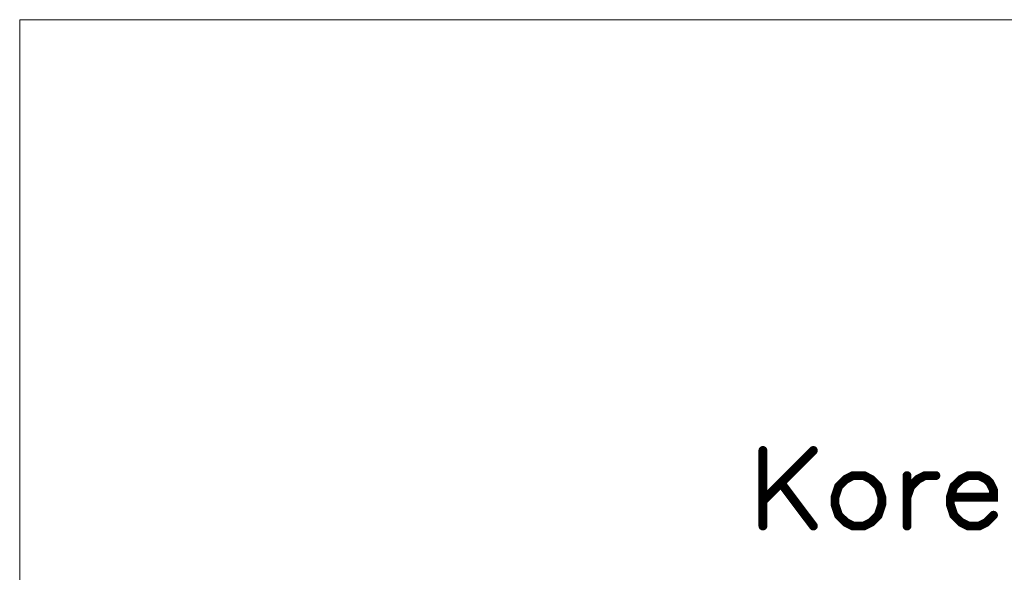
# Model space of a CAD drawing. Header units: millimetres. Extents: x 4497 to 13960, y 12291 to 16372.
# Tile 212 of 217: x 13506 to 13629, y 13081 to 13150. Entities that reach past the tile are written whole.
import ezdxf

# ---------------------------------------------------------------- set-up
doc = ezdxf.new("R2010")
doc.units = ezdxf.units.MM
doc.header["$LTSCALE"] = 0.8
doc.layers.get('0').update_dxf_attribs({"linetype": 'CONTINUOUS', "lineweight": 0})

# ---------------------------------------------------------------- blocks, each defined once
blk = doc.blocks.new('SMOOTH_0$064516')
at = {"const_width": 0.0323}
blk.add_lwpolyline([(-0.0161, 0, 1), (0.0161, 0, 1)], format="xyb", close=True, dxfattribs=at)
blk = doc.blocks.new('logo')
at = {"color": 7, "const_width": 0.859}
for points in [[(-3519.273, 5311.965), (-3524.159, 5307.079)], [(-3524.159, 5311.965), (-3524.159, 5304.641)], [(-3515.434, 5309.527), (-3516.13, 5309.175), (-3516.834, 5308.479), (-3517.178, 5307.431), (-3517.178, 5306.736), (-3516.834, 5305.688), (-3516.13, 5304.993), (-3515.434, 5304.641), (-3514.387, 5304.641), (-3513.691, 5304.993), (-3512.996, 5305.688), (-3512.644, 5306.736), (-3512.644, 5307.431), (-3512.996, 5308.479), (-3513.691, 5309.175), (-3514.387, 5309.527), (-3515.434, 5309.527)], [(-3510.205, 5307.431), (-3509.853, 5308.479), (-3509.157, 5309.175), (-3508.462, 5309.527), (-3507.414, 5309.527)], [(-3510.205, 5309.527), (-3510.205, 5304.641)], [(-3506.014, 5307.431), (-3501.833, 5307.431), (-3501.833, 5308.127), (-3502.176, 5308.823), (-3502.528, 5309.175), (-3503.224, 5309.527), (-3504.271, 5309.527), (-3504.967, 5309.175), (-3505.671, 5308.479), (-3506.014, 5307.431), (-3506.014, 5306.736), (-3505.671, 5305.688), (-3504.967, 5304.993), (-3504.271, 5304.641), (-3503.224, 5304.641), (-3502.528, 5304.993), (-3501.833, 5305.688)], [(-3522.416, 5308.823), (-3519.273, 5304.641)]]:
    blk.add_lwpolyline(points, dxfattribs=at)
at = {"color": 7, "xscale": 13.31, "yscale": 13.31, "zscale": 13.31}
for p in [(-3524.159, 5311.965), (-3519.273, 5311.965), (-3516.13, 5309.175), (-3515.434, 5309.527), (-3515.434, 5309.527), (-3514.387, 5309.527), (-3513.691, 5309.175), (-3510.205, 5309.527), (-3509.157, 5309.175), (-3508.462, 5309.527), (-3507.414, 5309.527), (-3504.967, 5309.175), (-3504.271, 5309.527), (-3503.224, 5309.527), (-3502.528, 5309.175), (-3522.416, 5308.823), (-3516.834, 5308.479), (-3512.996, 5308.479), (-3509.853, 5308.479), (-3505.671, 5308.479), (-3502.176, 5308.823), (-3501.833, 5308.127), (-3524.159, 5307.079), (-3517.178, 5307.431), (-3512.644, 5307.431), (-3510.205, 5307.431), (-3506.014, 5307.431), (-3506.014, 5307.431), (-3501.833, 5307.431), (-3517.178, 5306.736), (-3512.644, 5306.736), (-3506.014, 5306.736), (-3516.834, 5305.688), (-3512.996, 5305.688), (-3505.671, 5305.688), (-3501.833, 5305.688), (-3524.159, 5304.641), (-3519.273, 5304.641), (-3516.13, 5304.993), (-3515.434, 5304.641), (-3514.387, 5304.641), (-3513.691, 5304.993), (-3510.205, 5304.641), (-3504.967, 5304.993), (-3504.271, 5304.641), (-3503.224, 5304.641), (-3502.528, 5304.993)]:
    blk.add_blockref('SMOOTH_0$064516', p, dxfattribs=at)

msp = doc.modelspace()

# ---------------------------------------------------------------- linework, layer by layer
for p, q in [((13505.92, 12821.021), (13505.92, 13149.978)), ((13505.92, 13149.978), (13900.669, 13149.978))]:
    msp.add_line(p, q)

# ---------------------------------------------------------------- block references
at = {"xscale": 1.296000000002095, "yscale": 1.295999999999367, "zscale": 1.295999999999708}
msp.add_blockref('logo', (18166.495, 6211.566), dxfattribs=at)

doc.saveas('drawing.dxf')
